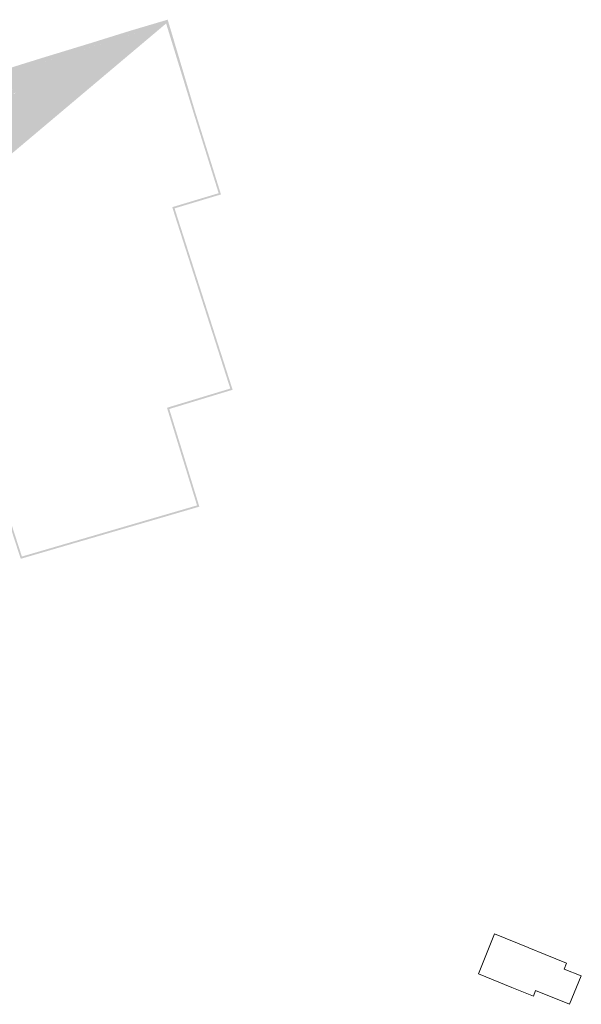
# Model space of a CAD drawing. Header units: metres. Extents: x 102852 to 106916, y 385458 to 392749.
# Tile 7 of 11: x 104612 to 104733, y 385957 to 386170. Entities that reach past the tile are written whole.
import ezdxf

# ---------------------------------------------------------------- set-up
doc = ezdxf.new("R2010")
doc.units = ezdxf.units.M
for name, color, linetype, lineweight in [('0-HAAG', 82, 'Continuous', 30), ('B-WE-OG-TOPOGRAFIE_BEBOUWING-G', 8, 'Continuous', 13), ('X-XX-AL-VERWIJZING-G', 7, 'Continuous', 13)]:
    doc.layers.add(name, color=color, linetype=linetype, lineweight=lineweight)

# ---------------------------------------------------------------- blocks, each defined once
blk = doc.blocks.new('kadata2')
at = {"layer": 'B-WE-OG-TOPOGRAFIE_BEBOUWING-G', "flags": 128}
for points in [[(104721.761, 385969.066), (104714.522, 385972.005), (104711.018, 385963.377), (104718.272, 385960.432)], [(104721.944, 385968.992), (104721.761, 385969.066)], [(104719.674, 385959.866), (104722.9, 385958.562), (104723.391, 385959.78), (104730.732, 385956.792), (104733.262, 385962.942), (104729.522, 385964.412), (104730.071, 385965.691), (104725.442, 385967.571)], [(104725.442, 385967.571), (104721.944, 385968.992)], [(104718.272, 385960.432), (104719.674, 385959.866)]]:
    blk.add_lwpolyline(points, dxfattribs=at)

msp = doc.modelspace()

# ---------------------------------------------------------------- hatches: boundary and pattern name
at = {"layer": '0-HAAG', "ltscale": 0.2, "true_color": 0x136734}
for points in [[(104564.18, 386101.76), (104569.99, 386082.04), (104580.23, 386085.45), (104586.24, 386067.32), (104605.67, 386073.16), (104612.18, 386053.04), (104650.78, 386064.31), (104644.28, 386085.41), (104657.96, 386089.57), (104645.85, 386127.41), (104645.43, 386128.77), (104655.45, 386131.78), (104649.84, 386149.74), (104644.05, 386169.16), (104643.92, 386169.54), (104635.79, 386167.13), (104627.63, 386164.58), (104616.69, 386161.24), (104608.3, 386158.62), (104611.34, 386148.87), (104612.05, 386149.1), (104609.29, 386157.97), (104643.6, 386168.72), (104649.46, 386149.62), (104654.95, 386132.05), (104644.93, 386129.03), (104645.47, 386127.29), (104657.46, 386089.83), (104643.78, 386085.68), (104650.28, 386064.58), (104612.44, 386053.53), (104605.93, 386073.65), (104586.49, 386067.82), (104580.48, 386085.95), (104570.26, 386082.55), (104564.57, 386101.87), (104564.18, 386101.76), (104631.71, 386165.85), (104627.63, 386164.58), (104610.67, 386153.54), (104609.29, 386157.97), (104631.46, 386164.92), (104643.6, 386168.72)], [(104564.18, 386101.76), (104569.99, 386082.04), (104580.23, 386085.45), (104586.24, 386067.32), (104605.67, 386073.16), (104612.18, 386053.04), (104650.78, 386064.31), (104644.28, 386085.41), (104657.96, 386089.57), (104645.85, 386127.41), (104645.43, 386128.77), (104655.45, 386131.78), (104649.84, 386149.74), (104644.05, 386169.16), (104643.92, 386169.54), (104635.79, 386167.13), (104627.63, 386164.58), (104616.69, 386161.24), (104608.3, 386158.62), (104611.34, 386148.87), (104612.05, 386149.1), (104609.29, 386157.97), (104643.6, 386168.72), (104649.46, 386149.62), (104654.95, 386132.05), (104644.93, 386129.03), (104645.47, 386127.29), (104657.46, 386089.83), (104643.78, 386085.68), (104650.28, 386064.58), (104612.44, 386053.53), (104605.93, 386073.65), (104586.49, 386067.82), (104580.48, 386085.95), (104570.26, 386082.55), (104564.57, 386101.87), (104564.18, 386101.76), (104616.97, 386160.38), (104627.88, 386163.79), (104636.03, 386166.35), (104643.6, 386168.72)]]:
    msp.add_hatch(color=116, dxfattribs=at).paths.add_polyline_path(points)

# ---------------------------------------------------------------- block references
at = {"layer": 'X-XX-AL-VERWIJZING-G', "rotation": 360}
msp.add_blockref('kadata2', (0.04, -0.02, 0.13), dxfattribs=at)

doc.saveas('drawing.dxf')
